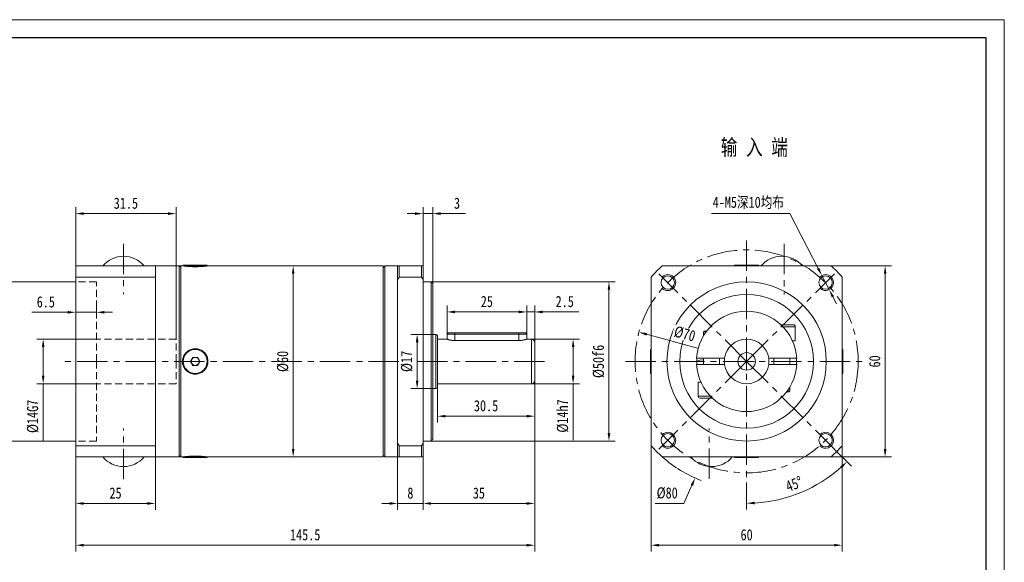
# Model space of a CAD drawing. Header units: millimetres. Extents: x -59 to 418, y -33 to 304.
# Tile 3 of 3: x 109 to 418, y 134 to 304. Entities that reach past the tile are written whole.
import ezdxf

# ---------------------------------------------------------------- set-up
doc = ezdxf.new("R2010")
doc.units = ezdxf.units.MM
doc.header["$LTSCALE"] = 1.5
doc.linetypes.add('CENTER', pattern=[10.16, 6.35, -1.27, 1.27, -1.27])
doc.linetypes.add('DASHED', pattern=[0.75, 0.5, -0.25])
doc.layers.get('0').update_dxf_attribs({"lineweight": 18})
for name, color, linetype, lineweight in [('1轮廓实线层', 7, 'Continuous', 18), ('3中心线层', 1, 'CENTER', 18), ('4虚线层', 6, 'DASHED', 18), ('7标注层', 4, 'Continuous', 18), ('图框_外框线', 7, 'Continuous', 18)]:
    doc.layers.add(name, color=color, linetype=linetype, lineweight=lineweight)
doc.styles.add('PC_TEXTSTYLE', font='txt', dxfattribs={"width": 0.8})
doc.styles.add('TH_GBDIM', font='txt', dxfattribs={"width": 0.8})
doc.dimstyles.new('TH_GBDIM', dxfattribs={"dimtxt": 3.5, "dimasz": 2.5, "dimexe": 2, "dimexo": 0, "dimgap": 1.5, "dimtad": 1, "dimdec": 1, "dimdsep": 46, "dimtxsty": 'TH_GBDIM', "dimcen": 2.5, "dimdle": 5, "dimclrd": 4, "dimclre": 4, "dimclrt": 3, "dimadec": 0, "dimazin": 2, "dimtfac": 0.714286, "dimtdec": 1, "dimtmove": 0, "dimatfit": 3, "dimfxl": 1, "dimtolj": 1, "dimarcsym": 0})

# ---------------------------------------------------------------- blocks, each defined once
blk = doc.blocks.new('*X6')
at = {"layer": '7标注层', "transparency": 16777216}
for points in [[(359.63, 226.23), (358.89, 225.85), (360.41, 223.82)], [(364.23, 217.35), (363.49, 216.97), (362.71, 219.38)]]:
    blk.add_hatch(color=4, dxfattribs=at).paths.add_polyline_path(points, flags=0)
at = {"layer": '7标注层', "color": 4, "transparency": 16777216}
for p, q in [((325.81, 243.25), (350.36, 243.25)), ((350.36, 243.25), (359.26, 226.04)), ((362.71, 219.38), (360.41, 223.82)), ((363.86, 217.16), (365.01, 214.94))]:
    blk.add_line(p, q, dxfattribs=at)
at = {"layer": '7标注层', "color": 3, "transparency": 16777216, "insert": (337.33, 246.63), "char_height": 3.5, "width": 47.1022, "attachment_point": 5, "style": 'TH_GBDIM'}
blk.add_mtext('4-M5深10均布', dxfattribs=at)
blk = doc.blocks.new('*X7')
at = {"layer": '7标注层', "transparency": 16777216}
for points in [[(309.31, 139.57), (309.31, 138.74), (306.81, 139.16)], [(364.31, 139.57), (364.31, 138.74), (366.81, 139.16)]]:
    blk.add_hatch(color=4, dxfattribs=at).paths.add_polyline_path(points, flags=0)
at = {"layer": '7标注层', "color": 4, "transparency": 16777216}
for p, q in [((306.81, 170.4), (306.81, 137.16)), ((366.81, 170.4), (366.81, 137.16)), ((309.31, 139.16), (364.31, 139.16))]:
    blk.add_line(p, q, dxfattribs=at)
at = {"layer": '7标注层', "color": 3, "transparency": 16777216, "insert": (336.81, 142.41), "char_height": 3.5, "width": 7.1867, "attachment_point": 5, "style": 'TH_GBDIM'}
blk.add_mtext('60', dxfattribs=at)
blk = doc.blocks.new('*X8')
at = {"layer": '7标注层', "transparency": 16777216}
for points in [[(379.84, 224.35), (380.68, 224.35), (380.26, 226.85)], [(379.84, 169.35), (380.68, 169.35), (380.26, 166.85)]]:
    blk.add_hatch(color=4, dxfattribs=at).paths.add_polyline_path(points, flags=0)
at = {"layer": '7标注层', "color": 4, "transparency": 16777216}
for p, q in [((363.27, 226.85), (382.26, 226.85)), ((380.26, 169.35), (380.26, 224.35)), ((363.27, 166.85), (382.26, 166.85))]:
    blk.add_line(p, q, dxfattribs=at)
at = {"layer": '7标注层', "color": 3, "transparency": 16777216, "insert": (377.01, 196.85), "char_height": 3.5, "width": 7.1867, "attachment_point": 5, "rotation": 90, "style": 'TH_GBDIM'}
blk.add_mtext('60', dxfattribs=at)
blk = doc.blocks.new('*X9')
at = {"layer": '7标注层', "transparency": 16777216}
for points in [[(115.69, 201.35), (116.52, 201.35), (116.1, 203.85)], [(115.69, 192.35), (116.52, 192.35), (116.1, 189.85)]]:
    blk.add_hatch(color=4, dxfattribs=at).paths.add_polyline_path(points, flags=0)
at = {"layer": '7标注层', "color": 4, "transparency": 16777216}
for p, q in [((132.81, 203.85), (114.1, 203.85)), ((116.1, 201.35), (116.1, 192.35)), ((132.81, 189.85), (114.1, 189.85)), ((116.1, 189.85), (116.1, 171.82))]:
    blk.add_line(p, q, dxfattribs=at)
at = {"layer": '7标注层', "color": 3, "transparency": 16777216, "insert": (112.85, 179.59), "char_height": 3.5, "width": 19.2889, "attachment_point": 5, "rotation": 90, "style": 'TH_GBDIM'}
blk.add_mtext('%%C14G7', dxfattribs=at)
blk = doc.blocks.new('*X10')
at = {"layer": '7标注层', "transparency": 16777216}
for points in [[(103.11, 219.35), (103.94, 219.35), (103.52, 221.85)], [(103.11, 174.35), (103.94, 174.35), (103.52, 171.85)]]:
    blk.add_hatch(color=4, dxfattribs=at).paths.add_polyline_path(points, flags=0)
at = {"layer": '7标注层', "color": 4, "transparency": 16777216}
for p, q in [((126.31, 221.85), (101.52, 221.85)), ((103.52, 219.35), (103.52, 174.35)), ((126.31, 171.85), (101.52, 171.85))]:
    blk.add_line(p, q, dxfattribs=at)
at = {"layer": '7标注层', "color": 3, "transparency": 16777216, "insert": (100.27, 196.85), "char_height": 3.5, "width": 19.32, "attachment_point": 5, "rotation": 90, "style": 'TH_GBDIM'}
blk.add_mtext('%%C50F6', dxfattribs=at)
blk = doc.blocks.new('*X11')
at = {"layer": '7标注层', "transparency": 16777216}
for points in [[(123.81, 212.69), (123.81, 211.86), (126.31, 212.27)], [(135.31, 212.69), (135.31, 211.86), (132.81, 212.27)]]:
    blk.add_hatch(color=4, dxfattribs=at).paths.add_polyline_path(points, flags=0)
at = {"layer": '7标注层', "color": 4, "transparency": 16777216}
for p, q in [((126.31, 212.27), (126.31, 214.27)), ((132.81, 212.27), (132.81, 214.27)), ((123.81, 212.27), (112.58, 212.27)), ((132.81, 212.27), (126.31, 212.27)), ((135.31, 212.27), (137.81, 212.27))]:
    blk.add_line(p, q, dxfattribs=at)
at = {"layer": '7标注层', "color": 3, "transparency": 16777216, "insert": (116.94, 215.52), "char_height": 3.5, "width": 11.0756, "attachment_point": 5, "style": 'TH_GBDIM'}
blk.add_mtext('6.5', dxfattribs=at)
blk = doc.blocks.new('*X12')
at = {"layer": '7标注层', "transparency": 16777216}
for points in [[(128.81, 243.66), (128.81, 242.83), (126.31, 243.25)], [(155.31, 243.66), (155.31, 242.83), (157.81, 243.25)]]:
    blk.add_hatch(color=4, dxfattribs=at).paths.add_polyline_path(points, flags=0)
at = {"layer": '7标注层', "color": 4, "transparency": 16777216}
for p, q in [((126.31, 226.85), (126.31, 245.25)), ((157.81, 203.85), (157.81, 245.25)), ((128.81, 243.25), (155.31, 243.25))]:
    blk.add_line(p, q, dxfattribs=at)
at = {"layer": '7标注层', "color": 3, "transparency": 16777216, "insert": (142.06, 246.5), "char_height": 3.5, "width": 14.9644, "attachment_point": 5, "style": 'TH_GBDIM'}
blk.add_mtext('31.5', dxfattribs=at)
blk = doc.blocks.new('*X13')
at = {"layer": '7标注层', "transparency": 16777216}
for points in [[(128.81, 152.68), (128.81, 151.85), (126.31, 152.26)], [(148.81, 152.68), (148.81, 151.85), (151.31, 152.26)]]:
    blk.add_hatch(color=4, dxfattribs=at).paths.add_polyline_path(points, flags=0)
at = {"layer": '7标注层', "color": 4, "transparency": 16777216}
for p, q in [((126.31, 166.85), (126.31, 150.26)), ((151.31, 166.85), (151.31, 150.26)), ((128.81, 152.26), (148.81, 152.26))]:
    blk.add_line(p, q, dxfattribs=at)
at = {"layer": '7标注层', "color": 3, "transparency": 16777216, "insert": (138.81, 155.51), "char_height": 3.5, "width": 7.0622, "attachment_point": 5, "style": 'TH_GBDIM'}
blk.add_mtext('25', dxfattribs=at)
blk = doc.blocks.new('*X14')
at = {"layer": '7标注层', "transparency": 16777216}
for points in [[(128.81, 139.57), (128.81, 138.74), (126.31, 139.16)], [(267.81, 139.57), (267.81, 138.74), (270.31, 139.16)]]:
    blk.add_hatch(color=4, dxfattribs=at).paths.add_polyline_path(points, flags=0)
at = {"layer": '7标注层', "color": 4, "transparency": 16777216}
for p, q in [((270.31, 190.85), (270.31, 137.16)), ((126.31, 160.73), (126.31, 137.16)), ((267.81, 139.16), (128.81, 139.16))]:
    blk.add_line(p, q, dxfattribs=at)
at = {"layer": '7标注层', "color": 3, "transparency": 16777216, "insert": (198.31, 142.41), "char_height": 3.5, "width": 18.5111, "attachment_point": 5, "style": 'TH_GBDIM'}
blk.add_mtext('145.5', dxfattribs=at)
blk = doc.blocks.new('*X15')
at = {"layer": '7标注层', "transparency": 16777216}
for points in [[(232.81, 243.66), (232.81, 242.83), (235.31, 243.25)], [(240.81, 243.66), (240.81, 242.83), (238.31, 243.25)]]:
    blk.add_hatch(color=4, dxfattribs=at).paths.add_polyline_path(points, flags=0)
at = {"layer": '7标注层', "color": 4, "transparency": 16777216}
for p, q in [((235.31, 226.85), (235.31, 245.25)), ((238.31, 221.35), (238.31, 245.25)), ((232.81, 243.25), (230.31, 243.25)), ((235.31, 243.25), (238.31, 243.25)), ((240.81, 243.25), (248.58, 243.25))]:
    blk.add_line(p, q, dxfattribs=at)
at = {"layer": '7标注层', "color": 3, "transparency": 16777216, "insert": (245.94, 246.5), "char_height": 3.5, "width": 3.0178, "attachment_point": 5, "style": 'TH_GBDIM'}
blk.add_mtext('3', dxfattribs=at)
blk = doc.blocks.new('*X16')
at = {"layer": '7标注层', "transparency": 16777216}
for points in [[(242.31, 180.08), (242.31, 179.24), (239.81, 179.66)], [(267.81, 180.08), (267.81, 179.24), (270.31, 179.66)]]:
    blk.add_hatch(color=4, dxfattribs=at).paths.add_polyline_path(points, flags=0)
at = {"layer": '7标注层', "color": 4, "transparency": 16777216}
for p, q in [((239.81, 188.85), (239.81, 177.66)), ((270.31, 190.85), (270.31, 177.66)), ((242.31, 179.66), (267.81, 179.66))]:
    blk.add_line(p, q, dxfattribs=at)
at = {"layer": '7标注层', "color": 3, "transparency": 16777216, "insert": (255.06, 182.91), "char_height": 3.5, "width": 14.9644, "attachment_point": 5, "style": 'TH_GBDIM'}
blk.add_mtext('30.5', dxfattribs=at)
blk = doc.blocks.new('*X17')
at = {"layer": '7标注层', "transparency": 16777216}
for points in [[(293.2, 219.35), (294.03, 219.35), (293.61, 221.85)], [(293.2, 174.35), (294.03, 174.35), (293.61, 171.85)]]:
    blk.add_hatch(color=4, dxfattribs=at).paths.add_polyline_path(points, flags=0)
at = {"layer": '7标注层', "color": 4, "transparency": 16777216}
for p, q in [((237.31, 221.85), (295.61, 221.85)), ((293.61, 219.35), (293.61, 174.35)), ((237.31, 171.85), (295.61, 171.85))]:
    blk.add_line(p, q, dxfattribs=at)
at = {"layer": '7标注层', "color": 3, "transparency": 16777216, "insert": (290.36, 196.85), "char_height": 3.5, "width": 19.32, "attachment_point": 5, "rotation": 90, "style": 'TH_GBDIM'}
blk.add_mtext('%%C50f6', dxfattribs=at)
blk = doc.blocks.new('*X18')
at = {"layer": '7标注层', "transparency": 16777216}
for points in [[(265.31, 212.8), (265.31, 211.97), (267.81, 212.39)], [(272.81, 212.8), (272.81, 211.97), (270.31, 212.39)]]:
    blk.add_hatch(color=4, dxfattribs=at).paths.add_polyline_path(points, flags=0)
at = {"layer": '7标注层', "color": 4, "transparency": 16777216}
for p, q in [((267.81, 205.45), (267.81, 214.39)), ((270.31, 202.85), (270.31, 214.39)), ((265.31, 212.39), (262.81, 212.39)), ((267.81, 212.39), (270.31, 212.39)), ((272.81, 212.39), (284.18, 212.39))]:
    blk.add_line(p, q, dxfattribs=at)
at = {"layer": '7标注层', "color": 3, "transparency": 16777216, "insert": (279.74, 215.64), "char_height": 3.5, "width": 11.0444, "attachment_point": 5, "style": 'TH_GBDIM'}
blk.add_mtext('2.5', dxfattribs=at)
blk = doc.blocks.new('*X19')
at = {"layer": '7标注层', "transparency": 16777216}
for points in [[(245.31, 212.8), (245.31, 211.97), (242.81, 212.39)], [(265.31, 212.8), (265.31, 211.97), (267.81, 212.39)]]:
    blk.add_hatch(color=4, dxfattribs=at).paths.add_polyline_path(points, flags=0)
at = {"layer": '7标注层', "color": 4, "transparency": 16777216}
for p, q in [((242.81, 205.45), (242.81, 214.39)), ((267.81, 205.45), (267.81, 214.39)), ((265.31, 212.39), (245.31, 212.39))]:
    blk.add_line(p, q, dxfattribs=at)
at = {"layer": '7标注层', "color": 3, "transparency": 16777216, "insert": (255.31, 215.64), "char_height": 3.5, "width": 7.0622, "attachment_point": 5, "style": 'TH_GBDIM'}
blk.add_mtext('25', dxfattribs=at)
blk = doc.blocks.new('*X20')
at = {"layer": '7标注层', "transparency": 16777216}
for points in [[(237.81, 152.68), (237.81, 151.85), (235.31, 152.26)], [(267.81, 152.68), (267.81, 151.85), (270.31, 152.26)]]:
    blk.add_hatch(color=4, dxfattribs=at).paths.add_polyline_path(points, flags=0)
at = {"layer": '7标注层', "color": 4, "transparency": 16777216}
for p, q in [((235.31, 166.85), (235.31, 150.26)), ((270.31, 168.32), (270.31, 150.26)), ((237.81, 152.26), (267.81, 152.26))]:
    blk.add_line(p, q, dxfattribs=at)
at = {"layer": '7标注层', "color": 3, "transparency": 16777216, "insert": (252.81, 155.51), "char_height": 3.5, "width": 7, "attachment_point": 5, "style": 'TH_GBDIM'}
blk.add_mtext('35', dxfattribs=at)
blk = doc.blocks.new('*X21')
at = {"layer": '7标注层', "transparency": 16777216}
for points in [[(224.81, 152.68), (224.81, 151.85), (227.31, 152.26)], [(237.81, 152.68), (237.81, 151.85), (235.31, 152.26)]]:
    blk.add_hatch(color=4, dxfattribs=at).paths.add_polyline_path(points, flags=0)
at = {"layer": '7标注层', "color": 4, "transparency": 16777216}
for p, q in [((227.31, 166.85), (227.31, 150.26)), ((235.31, 166.85), (235.31, 150.26)), ((224.81, 152.26), (222.31, 152.26)), ((235.31, 152.26), (227.31, 152.26)), ((237.81, 152.26), (240.31, 152.26))]:
    blk.add_line(p, q, dxfattribs=at)
at = {"layer": '7标注层', "color": 3, "transparency": 16777216, "insert": (231.31, 155.51), "char_height": 3.5, "width": 3.1733, "attachment_point": 5, "style": 'TH_GBDIM'}
blk.add_mtext('8', dxfattribs=at)
blk = doc.blocks.new('*X25')
at = {"layer": '7标注层', "transparency": 16777216}
for points in [[(281.96, 201.35), (282.79, 201.35), (282.37, 203.85)], [(281.96, 192.35), (282.79, 192.35), (282.37, 189.85)]]:
    blk.add_hatch(color=4, dxfattribs=at).paths.add_polyline_path(points, flags=0)
at = {"layer": '7标注层', "color": 4, "transparency": 16777216}
for p, q in [((269.31, 203.85), (284.37, 203.85)), ((282.37, 201.35), (282.37, 192.35)), ((269.31, 189.85), (284.37, 189.85)), ((282.37, 189.85), (282.37, 172.09))]:
    blk.add_line(p, q, dxfattribs=at)
at = {"layer": '7标注层', "color": 3, "transparency": 16777216, "insert": (279.12, 179.72), "char_height": 3.5, "width": 19.2889, "attachment_point": 5, "rotation": 90, "style": 'TH_GBDIM'}
blk.add_mtext('%%C14h7', dxfattribs=at)
blk = doc.blocks.new('*X26')
at = {"layer": '7标注层', "transparency": 16777216}
blk.add_hatch(color=4, dxfattribs=at).paths.add_polyline_path([(319.26, 158.15), (320.02, 157.81), (320.65, 160.26)], flags=0)
at = {"layer": '7标注层', "color": 4, "transparency": 16777216}
for p, q in [((336.81, 194.35), (336.81, 199.35)), ((334.31, 196.85), (339.31, 196.85)), ((317.11, 152.26), (319.64, 157.98)), ((308.15, 152.26), (317.11, 152.26))]:
    blk.add_line(p, q, dxfattribs=at)
blk.add_arc((336.81, 196.85), 40, 228.5904, 249.0338, dxfattribs=at)
at = {"layer": '7标注层', "color": 3, "transparency": 16777216, "insert": (311.88, 155.51), "char_height": 3.5, "width": 11.3867, "attachment_point": 5, "style": 'TH_GBDIM'}
blk.add_mtext('%%C80', dxfattribs=at)
blk = doc.blocks.new('*X28')
at = {"transparency": 16777216}
for points in [[(366.19, 163.95), (366.76, 163.35), (368.3, 165.37)], [(339.32, 151.98), (339.3, 152.81), (336.81, 152.33)]]:
    blk.add_hatch(color=4, dxfattribs=at).paths.add_polyline_path(points, flags=0)
at = {"color": 4, "transparency": 16777216}
for p, q in [((364.32, 169.34), (369.71, 163.95)), ((336.81, 158.85), (336.81, 150.33))]:
    blk.add_line(p, q, dxfattribs=at)
blk.add_arc((336.81, 196.85), 44.53, 273.2173, 311.7827, dxfattribs=at)
at = {"color": 3, "transparency": 16777216, "insert": (351.73, 158.37), "char_height": 3.5, "width": 12.5056, "attachment_point": 5, "rotation": 21.1964, "style": 'TH_GBDIM'}
blk.add_mtext('45%%D', dxfattribs=at)
blk = doc.blocks.new('*X29')
at = {"layer": '7标注层', "transparency": 16777216}
blk.add_hatch(color=4, dxfattribs=at).paths.add_polyline_path([(305.55, 205.77), (305.33, 204.96), (303.03, 206.02)], flags=0)
at = {"layer": '7标注层', "color": 4, "transparency": 16777216}
blk.add_line((321.4, 201.04), (305.44, 205.37), dxfattribs=at)
at = {"layer": '7标注层', "color": 3, "transparency": 16777216, "insert": (317.39, 205.49), "char_height": 3.5, "width": 12.792, "attachment_point": 5, "rotation": 344.8165, "style": 'TH_GBDIM'}
blk.add_mtext('%%C70', dxfattribs=at)
blk = doc.blocks.new('*X30')
at = {"layer": '7标注层', "transparency": 16777216}
for points in [[(233.02, 202.85), (233.86, 202.85), (233.44, 205.35)], [(233.02, 190.85), (233.86, 190.85), (233.44, 188.35)]]:
    blk.add_hatch(color=4, dxfattribs=at).paths.add_polyline_path(points, flags=0)
at = {"layer": '7标注层', "color": 4, "transparency": 16777216}
for p, q in [((238.81, 205.35), (231.44, 205.35)), ((233.44, 202.85), (233.44, 190.85)), ((238.81, 188.35), (231.44, 188.35))]:
    blk.add_line(p, q, dxfattribs=at)
at = {"layer": '7标注层', "color": 3, "transparency": 16777216, "insert": (230.19, 196.85), "char_height": 3.5, "width": 11.3244, "attachment_point": 5, "rotation": 90, "style": 'TH_GBDIM'}
blk.add_mtext('%%C17', dxfattribs=at)
blk = doc.blocks.new('*X31')
at = {"layer": '7标注层', "transparency": 16777216}
for points in [[(194.12, 224.35), (194.96, 224.35), (194.54, 226.85)], [(194.12, 169.35), (194.96, 169.35), (194.54, 166.85)]]:
    blk.add_hatch(color=4, dxfattribs=at).paths.add_polyline_path(points, flags=0)
at = {"layer": '7标注层', "color": 4, "transparency": 16777216}
for p, q in [((193.99, 226.85), (196.54, 226.85)), ((194.54, 224.35), (194.54, 169.35)), ((193.99, 166.85), (196.54, 166.85))]:
    blk.add_line(p, q, dxfattribs=at)
at = {"layer": '7标注层', "color": 3, "transparency": 16777216, "insert": (191.29, 196.85), "char_height": 3.5, "width": 11.3867, "attachment_point": 5, "rotation": 90, "style": 'TH_GBDIM'}
blk.add_mtext('%%C60', dxfattribs=at)

msp = doc.modelspace()

# ---------------------------------------------------------------- linework, layer by layer
at = {"color": 7, "linetype": 'Continuous', "lineweight": 15}
for p, q in [((141.327687, 229.853278), (141.289205, 229.853278)), ((347.828722, 229.853278), (347.790241, 229.853278)), ((126.308446, 223.310769), (126.308446, 226.853256)), ((144.30637, 226.853256), (126.308446, 226.853256)), ((151.308446, 226.853256), (151.308446, 196.853256)), ((151.308446, 226.853255), (151.308446, 223.310769)), ((158.808446, 196.853256), (158.808446, 226.853256)), ((159.308446, 226.853256), (159.308446, 166.853256)), ((160.043446, 227.033256), (160.043446, 226.822849)), ((160.043446, 227.033256), (165.690946, 227.033256)), ((165.690946, 227.033256), (167.573446, 227.033256)), ((167.573446, 227.033256), (167.573446, 226.822915)), ((222.808446, 226.853256), (222.808446, 166.853256)), ((223.308446, 226.853256), (223.308446, 196.853256)), ((227.308446, 222.548586), (227.308446, 226.853256)), ((227.808446, 226.853256), (227.808446, 223.310769)), ((234.808446, 226.853256), (227.808446, 226.853256)), ((234.808446, 223.310769), (234.808446, 226.853256)), ((235.308446, 226.853256), (235.308446, 222.548586)), ((363.266995, 226.853256), (310.351969, 226.853256)), ((333.044482, 227.033256), (333.044482, 226.853256)), ((333.044482, 227.033256), (340.574482, 227.033256)), ((340.574482, 227.033256), (340.574482, 226.853256)), ((126.308446, 170.395743), (126.308446, 223.310769)), ((126.308446, 223.310769), (151.308446, 223.310769)), ((126.308446, 170.395743), (126.308446, 223.310769)), ((151.308446, 196.853257), (151.308446, 223.310769)), ((227.308446, 196.853256), (227.308446, 222.548586)), ((227.808446, 223.310769), (234.808446, 223.310769)), ((235.308446, 171.157926), (235.308446, 222.548586)), ((306.809482, 223.310769), (306.809482, 170.395743)), ((366.809482, 170.395743), (366.809482, 223.310769)), ((237.808446, 171.853256), (237.808446, 221.853256)), ((238.308446, 221.353256), (238.308446, 172.353256)), ((347.571103, 208.353256), (349.621982, 208.353256)), ((349.934482, 207.728256), (348.202325, 207.728256)), ((349.621982, 208.353256), (351.434482, 208.353256)), ((352.059482, 207.728256), (349.934482, 207.728256)), ((352.059482, 207.728256), (352.059482, 203.353256)), ((239.308446, 196.853256), (239.308446, 205.353256)), ((239.808446, 204.853256), (239.808446, 196.853256)), ((242.808446, 205.453256), (242.808446, 203.853256)), ((245.308446, 205.453256), (242.808446, 205.453256)), ((243.208446, 205.853256), (245.308446, 205.853256)), ((245.308446, 205.853256), (265.308446, 205.853256)), ((245.308446, 205.853256), (245.308446, 205.453256)), ((265.308446, 205.453256), (245.308446, 205.453256)), ((245.308446, 205.453256), (245.308446, 203.391604)), ((265.308446, 205.453256), (265.308446, 205.853256)), ((265.308446, 205.853256), (267.408446, 205.853256)), ((267.808446, 205.453256), (265.308446, 205.453256)), ((265.308446, 205.453256), (265.308446, 203.391604)), ((267.808446, 205.453256), (267.808446, 203.853256)), ((323.309482, 206.153256), (323.309482, 204.965746)), ((324.098364, 206.153256), (323.309482, 206.153256)), ((323.509482, 206.353256), (324.231665, 206.353256)), ((265.308446, 203.391604), (245.308446, 203.391604)), ((269.308446, 196.853256), (269.308446, 203.853256)), ((270.308446, 202.853256), (270.308446, 196.853256)), ((352.059482, 203.353256), (351.155648, 203.353256)), ((162.36507, 196.853256), (163.086758, 198.103256)), ((163.086758, 198.103256), (164.530134, 198.103256)), ((164.530134, 198.103256), (165.251821, 196.853256)), ((306.629482, 193.088256), (306.629482, 200.618256)), ((329.376447, 197.853256), (321.592304, 197.853256)), ((323.309482, 197.853256), (323.309482, 195.853256)), ((328.309482, 197.853256), (328.309482, 195.853256)), ((352.026659, 197.853256), (344.242516, 197.853256)), ((345.309482, 197.853256), (345.309482, 195.853256)), ((350.309482, 197.853256), (350.309482, 195.853256)), ((352.45258, 197.712285), (352.260974, 197.863815)), ((366.989482, 200.618256), (366.989482, 193.088256)), ((151.308446, 170.395743), (151.308446, 196.853257)), ((151.308446, 196.853256), (151.308446, 166.853256)), ((158.808446, 166.853256), (158.808446, 196.853256)), ((163.086758, 195.603256), (162.36507, 196.853256)), ((164.530134, 195.603256), (163.086758, 195.603256)), ((165.251821, 196.853256), (164.530134, 195.603256)), ((223.308446, 196.853256), (223.308446, 166.853256)), ((227.308446, 171.157926), (227.308446, 196.853256)), ((239.308446, 188.353256), (239.308446, 196.853256)), ((239.808446, 196.853256), (239.808446, 188.853256)), ((269.308446, 189.853256), (269.308446, 196.853256)), ((270.308446, 196.853256), (270.308446, 190.853256)), ((321.174931, 195.850626), (321.150576, 196.360185)), ((321.592304, 195.853256), (329.376447, 195.853256)), ((344.242516, 195.853256), (352.026659, 195.853256)), ((321.559482, 190.353256), (321.559482, 185.978256)), ((321.559482, 190.353256), (322.463315, 190.353256)), ((350.309482, 188.740766), (350.309482, 187.553256)), ((321.559482, 185.978256), (323.684482, 185.978256)), ((323.996982, 185.353256), (322.184482, 185.353256)), ((323.684482, 185.978256), (325.416638, 185.978256)), ((326.04786, 185.353256), (323.996982, 185.353256)), ((350.109482, 187.353256), (349.371826, 187.353256)), ((349.520599, 187.553256), (350.309482, 187.553256)), ((126.308446, 166.853256), (126.308446, 170.395743)), ((151.308446, 170.395743), (126.308446, 170.395743)), ((151.308446, 170.395743), (151.308446, 166.853257)), ((227.308446, 166.853256), (227.308446, 171.157926)), ((234.808446, 170.395743), (227.808446, 170.395743)), ((227.808446, 170.395743), (227.808446, 166.853256)), ((234.808446, 166.853256), (234.808446, 170.395743)), ((235.308446, 171.157926), (235.308446, 166.853256)), ((126.308446, 166.853256), (144.30637, 166.853256)), ((160.043446, 166.883508), (160.043446, 166.673256)), ((167.573446, 166.883549), (167.573446, 166.673256)), ((227.808446, 166.853256), (234.808446, 166.853256)), ((310.351969, 166.853256), (363.266995, 166.853256)), ((333.044482, 166.853256), (333.044482, 166.673256)), ((340.574482, 166.853256), (340.574482, 166.673256)), ((141.289205, 163.853234), (141.327687, 163.853234)), ((167.573446, 166.673256), (160.043446, 166.673256)), ((325.790241, 163.853234), (325.828722, 163.853234)), ((340.574482, 166.673256), (333.044482, 166.673256))]:
    msp.add_line(p, q, dxfattribs=at)
for points in [[(321.150576, 196.360185), (321.164235, 197.672217), (321.17495, 197.856182)], [(352.443962, 197.85699), (352.475299, 196.690168), (352.443986, 195.849908)]]:
    msp.add_lwpolyline(points, dxfattribs=at)
for centre in [(312.060744, 221.601993), (361.558219, 221.601993), (312.060744, 172.104519), (361.558219, 172.104519)]:
    msp.add_circle(centre, 2.1)
for centre, radius in [((336.809482, 196.853256), 25), ((336.809482, 196.853256), 21), ((163.808446, 196.853256), 3.765), ((336.809482, 196.853256), 2.75), ((336.809482, 196.853256), 2.75)]:
    msp.add_circle(centre, radius, dxfattribs=at)
for centre, radius, start, end in [((141.289205, 221.353278), 8.5, 90, 139.67997746), ((141.327687, 221.353278), 8.5, 40.32002254, 90), ((347.790241, 221.353278), 8.5, 90, 139.67997746), ((347.828722, 221.353278), 8.5, 40.32002254, 90), ((336.809482, 196.853256), 40, 131.40962211, 138.59037789), ((336.809482, 196.853256), 40, 41.40962211, 48.59037789), ((336.809482, 196.853256), 15.75, 3.64027588, 176.35972412), ((351.434482, 207.728256), 0.625, 0, 90), ((239.308446, 204.853256), 0.5, 0, 90), ((269.308446, 202.853256), 1, 0, 90), ((336.809482, 196.853256), 7, 8.2132107, 171.7867893), ((163.808446, 196.853256), 1.25, 90, 150), ((163.808446, 196.853256), 1.25, 30, 90), ((322.892274, 199.91493), 2.125, 255.97720168, 281.32259052), ((336.809482, 196.853256), 7, 171.7867893, 188.2132107), ((336.809482, 196.853256), 7, 351.7867893, 8.2132107), ((163.808446, 196.853256), 1.25, 150, 210), ((163.808446, 196.853256), 1.25, 210, 270), ((163.808446, 196.853256), 1.25, 270, 330), ((163.808446, 196.853256), 1.25, 330, 30), ((336.809482, 196.853256), 15.75, 183.64027588, 356.35972412), ((322.652223, 195.23013), 2.125, 71.98306934, 135.24046322), ((336.809482, 196.853256), 7, 188.2132107, 351.7867893), ((239.308446, 188.853256), 0.5, 270, 0), ((269.308446, 190.853256), 1, 270, 360), ((322.184482, 185.978256), 0.625, 180, 270), ((336.809482, 196.853256), 40, 221.40962211, 228.59037789), ((336.809482, 196.853256), 40, 311.40962211, 318.59037789), ((141.289205, 172.353234), 8.5, 220.32002254, 270), ((141.327687, 172.353234), 8.5, 270, 319.67997746), ((325.790241, 172.353234), 8.5, 220.32002254, 270), ((325.828722, 172.353234), 8.5, 270, 319.67997746)]:
    msp.add_arc(centre, radius, start, end, dxfattribs=at)
at = {"color": 4}
for centre, start, end in [((312.060744, 221.601993), 227.0467131, 135), ((361.558219, 221.601993), 225, 137.0467131), ((312.060744, 172.104519), 225, 132.9532869), ((361.558219, 172.104519), 222.9532869, 135)]:
    msp.add_arc(centre, 2.5, start, end, dxfattribs=at)
at = {"color": 7, "linetype": 'Continuous', "lineweight": 15}
for points, knots in [([(144.30637, 226.853256), (144.923424, 226.853256), (146.158572, 226.853256), (147.8082, 226.853256), (149.003453, 226.853256), (149.809276, 226.853256), (150.330682, 226.853256), (150.755105, 226.853256), (151.069038, 226.853256), (151.270238, 226.853256), (151.29571, 226.853256), (151.308446, 226.853256)], [0, 0, 0, 0, 1.1413240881, 2.2845748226, 3.4444806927, 4.0272796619, 4.6100468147, 5.2049734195, 5.7998654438, 6.4009784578, 7.0020753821, 7.0020753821, 7.0020753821, 7.0020753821]), ([(159.808446, 226.853256), (159.811064, 226.852906), (159.81632, 226.852204), (159.859161, 226.846519), (159.928452, 226.837453), (160.025904, 226.824969), (160.190366, 226.804505), (160.406311, 226.778948), (160.669187, 226.750423), (160.962155, 226.720661), (161.297363, 226.690283), (161.666836, 226.66197), (161.958833, 226.642381), (162.263553, 226.624958), (162.583222, 226.610028), (162.910615, 226.59834), (163.35266, 226.587448), (163.803128, 226.583888), (164.250483, 226.588057), (164.692126, 226.597116), (165.122927, 226.613154), (165.533091, 226.634864), (165.927665, 226.659728), (166.294892, 226.688332), (166.625741, 226.718258), (166.931376, 226.748323), (167.195063, 226.777275), (167.409118, 226.802508), (167.588768, 226.824558), (167.717814, 226.841263), (167.783988, 226.849996), (167.813214, 226.853888), (167.802748, 226.852499), (167.799853, 226.852115)], [0, 0, 0, 0, 0.2104925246, 0.422456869, 0.6390556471, 0.8572513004, 1.0677417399, 1.4958118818, 1.713884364, 1.9255288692, 2.355950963, 2.5752402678, 2.7876339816, 3.0015129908, 3.2200961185, 3.4403139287, 3.6514286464, 4.0809203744, 4.2998237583, 4.5096247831, 4.9363249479, 5.1537189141, 5.3642197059, 5.7922728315, 6.0103181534, 6.222435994, 6.6538630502, 6.8736954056, 7.0858380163, 7.5174258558, 7.7374100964, 7.9479579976, 8.0284636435, 8.0284636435, 8.0284636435, 8.0284636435]), ([(159.808446, 196.853256), (159.819546, 196.629493), (159.841747, 196.181962), (160.014892, 195.529517), (160.288221, 194.915522), (160.660766, 194.354132), (161.123679, 193.863639), (161.662748, 193.454479), (162.265088, 193.14314), (162.910582, 192.935376), (163.581187, 192.841556), (164.2554, 192.858971), (164.915049, 192.990759), (165.543249, 193.227858), (166.12221, 193.568349), (166.639436, 194.000196), (167.076563, 194.515362), (167.424073, 195.097311), (167.666793, 195.730838), (167.801572, 196.39457), (167.820629, 197.070036), (167.729257, 197.736865), (167.526108, 198.377186), (167.221374, 198.97581), (166.818738, 199.514643), (166.331416, 199.982114), (165.769891, 200.360321), (165.152559, 200.641335), (164.496304, 200.81217), (163.822996, 200.872533), (163.151116, 200.817071), (162.499447, 200.653211), (161.885699, 200.381227), (161.323493, 200.012201), (160.831382, 199.551785), (160.419233, 199.014676), (160.107028, 198.413742), (159.862941, 197.691898), (159.828345, 197.159499), (159.808446, 196.853256)], [0, 0, 0, 0, 0.6704322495, 1.3408811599, 2.0111319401, 2.6814068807, 3.3553667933, 4.0293211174, 4.705888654, 5.3824279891, 6.054934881, 6.7274354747, 7.3955417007, 8.0636722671, 8.7339021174, 9.4041488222, 10.0796932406, 10.755220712, 11.4310263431, 12.1068069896, 12.777445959, 13.4480906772, 14.1162024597, 14.7843406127, 15.4563860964, 16.1284383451, 16.8048775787, 17.481291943, 18.1557165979, 18.8301232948, 19.4991811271, 20.1682557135, 20.8370053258, 21.5057792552, 22.1797108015, 22.8536368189, 23.5302044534, 24.2067443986, 25.122857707, 25.122857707, 25.122857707, 25.122857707]), ([(245.308446, 203.391604), (245.174958, 203.393994), (244.903936, 203.398847), (244.511396, 203.436626), (244.138635, 203.492262), (243.796659, 203.561617), (243.488212, 203.638366), (243.2257, 203.71408), (243.015784, 203.781264), (242.878203, 203.828418), (242.810351, 203.852572), (242.815658, 203.850683), (242.817447, 203.850046)], [0, 0, 0, 0, 0.257833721, 0.5234834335, 0.7812285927, 1.0459027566, 1.3142002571, 1.5898092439, 1.8657110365, 2.1502463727, 2.4151086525, 2.54972906, 2.54972906, 2.54972906, 2.54972906]), ([(267.799444, 203.850046), (267.801161, 203.850657), (267.806014, 203.852384), (267.741973, 203.829596), (267.617861, 203.78697), (267.430458, 203.726339), (267.187717, 203.654662), (266.887933, 203.57721), (266.538907, 203.502949), (266.146714, 203.441315), (265.732408, 203.399499), (265.446887, 203.394182), (265.308446, 203.391604)], [0, 0, 0, 0, 0.138646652, 0.3919811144, 0.6524880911, 0.9096912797, 1.1736328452, 1.4444470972, 1.7228114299, 1.9980267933, 2.2820579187, 2.5494081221, 2.5494081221, 2.5494081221, 2.5494081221]), ([(151.308446, 166.853256), (151.296726, 166.853256), (151.273288, 166.853256), (151.086622, 166.853256), (150.791716, 166.853256), (150.381542, 166.853256), (149.865401, 166.853256), (149.044164, 166.853256), (147.829479, 166.853256), (146.159647, 166.853256), (144.92454, 166.853256), (144.30637, 166.853256)], [0, 0, 0, 0, 0.5768125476, 1.1536382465, 1.7364482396, 2.3192896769, 2.917126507, 3.5149988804, 4.7174975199, 5.8586472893, 7.0020753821, 7.0020753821, 7.0020753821, 7.0020753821]), ([(167.796702, 166.854818), (167.800023, 166.854376), (167.814303, 166.852477), (167.725341, 166.864344), (167.529396, 166.889515), (167.224009, 166.926268), (166.821559, 166.969916), (166.336104, 167.015404), (165.773202, 167.05822), (165.158537, 167.09277), (164.499763, 167.115583), (163.829437, 167.123674), (163.154223, 167.116394), (162.505538, 167.094842), (161.888158, 167.061113), (161.328681, 167.019437), (160.833009, 166.973751), (160.423004, 166.92971), (160.10764, 166.892079), (159.863441, 166.860691), (159.82845, 166.85596), (159.808446, 166.853256)], [0, 0, 0, 0, 0.1316980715, 0.5663210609, 0.9871284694, 1.4200057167, 1.8432958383, 2.2787027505, 2.7046409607, 3.1429956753, 3.5676048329, 4.0047213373, 4.4260474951, 4.8596106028, 5.2808414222, 5.7141081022, 6.1385532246, 6.575207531, 7.0011899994, 7.4396637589, 8.0249088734, 8.0249088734, 8.0249088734, 8.0249088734])]:
    msp.add_open_spline(points, degree=3, knots=knots, dxfattribs=at)
for points in [[(158.808446, 226.853256), (151.308446, 226.853256)], [(222.808446, 226.853256), (153.306713, 226.853024)], [(159.308446, 226.353256), (158.808446, 226.853256)], [(159.808446, 226.853256), (159.308446, 226.853256)], [(223.308446, 226.853256), (222.808446, 226.353256)], [(227.308446, 226.853256), (223.308446, 226.853256)], [(227.308446, 226.853256), (227.808446, 226.853256)], [(234.808446, 226.853256), (235.308446, 226.853256)], [(227.808446, 223.310769), (227.308446, 222.548586)], [(235.308446, 222.548586), (234.808446, 223.310769)], [(237.808446, 221.853256), (235.308446, 221.853256)], [(238.308446, 221.353256), (237.808446, 221.853256)], [(239.308446, 205.353256), (238.308446, 205.353256)], [(243.208446, 205.853256), (242.808446, 205.453256)], [(267.808446, 205.453256), (267.408446, 205.853256)], [(323.509482, 206.353256), (323.309482, 206.153256)], [(242.808446, 203.853256), (239.808446, 203.853256)], [(269.308446, 203.853256), (267.808446, 203.853256)], [(306.809482, 200.618256), (306.629482, 200.618256)], [(321.592304, 197.853256), (321.09126, 197.853256)], [(329.881278, 197.853256), (329.376447, 197.853256)], [(344.242516, 197.853256), (343.737685, 197.853256)], [(352.527704, 197.853256), (352.026659, 197.853256)], [(366.989482, 200.618256), (366.809482, 200.618256)], [(321.09126, 195.853256), (321.592304, 195.853256)], [(329.376447, 195.853256), (329.881278, 195.853256)], [(343.737685, 195.853256), (344.242516, 195.853256)], [(352.026659, 195.853256), (352.527704, 195.853256)], [(306.629482, 193.088256), (306.809482, 193.088256)], [(366.809482, 193.088256), (366.989482, 193.088256)], [(239.808446, 189.853256), (269.308446, 189.853256)], [(238.308446, 188.353256), (239.308446, 188.353256)], [(350.109482, 187.353256), (350.309482, 187.553256)], [(227.308446, 171.157926), (227.808446, 170.395743)], [(234.808446, 170.395743), (235.308446, 171.157926)], [(235.308446, 171.853256), (237.808446, 171.853256)], [(237.808446, 171.853256), (238.308446, 172.353256)], [(151.308446, 166.853256), (158.808446, 166.853256)], [(153.303142, 166.853963), (222.808446, 166.853256)], [(158.808446, 166.853256), (159.308446, 167.353256)], [(159.308446, 166.853256), (159.808446, 166.853256)], [(222.808446, 167.353256), (223.308446, 166.853256)], [(223.308446, 166.853256), (227.308446, 166.853256)], [(227.808446, 166.853256), (227.308446, 166.853256)], [(235.308446, 166.853256), (234.808446, 166.853256)]]:
    msp.add_open_spline(points, degree=1, dxfattribs=at)
at = {"layer": '3中心线层'}
for p, q in [((336.809482, 234.853256), (336.809482, 158.853256)), ((141.289205, 233.774858), (141.289205, 217.933235)), ((348.560163, 233.743328), (348.560163, 217.901705)), ((336.809482, 196.853256), (309.297606, 224.365131)), ((336.809482, 196.853256), (364.321357, 224.365131)), ((273.417907, 196.853256), (122.380709, 196.853256)), ((298.809482, 196.853256), (374.809482, 196.853256)), ((336.809482, 196.853256), (309.297606, 169.341381)), ((336.809482, 196.853256), (364.321357, 169.341381)), ((141.289205, 159.931654), (141.289205, 175.773277)), ((325.0588, 159.963183), (325.0588, 175.804807))]:
    msp.add_line(p, q, dxfattribs=at)
msp.add_circle((336.809482, 196.853256), 35, dxfattribs=at)
at = {"layer": '4虚线层', "ltscale": 3}
for p, q in [((132.808446, 221.853256), (126.308446, 221.853256)), ((132.808446, 196.853256), (132.808446, 221.853256)), ((157.808446, 203.853256), (132.808446, 203.853256)), ((157.808446, 196.853256), (157.808446, 203.853256)), ((132.808446, 196.853256), (132.808446, 171.853256)), ((157.808446, 196.853256), (157.808446, 189.853256)), ((157.808446, 189.853256), (132.808446, 189.853256)), ((132.808446, 171.853256), (126.308446, 171.853256))]:
    msp.add_line(p, q, dxfattribs=at)

# ---------------------------------------------------------------- texts
at = {"color": 3, "insert": (328.708307, 266.606048), "char_height": 5, "width": 49.28002125, "attachment_point": 1, "style": 'PC_TEXTSTYLE'}
msp.add_mtext('输 入 端', dxfattribs=at)

# ---------------------------------------------------------------- dimensions: what is measured, and where the dimension line sits
dim = msp.add_angular_dim_2l(base=(352.909231, 155.337888), line1=((336.809482, 234.853256), (336.809482, 158.853256)), line2=((336.809482, 196.853256), (364.321357, 169.341381)), dimstyle='TH_GBDIM', override={"dimtad": 1, "dimtih": 0, "dimtoh": 0, "dimsah": 1, "dimtdec": 0, "dimtzin": 8})
dim.commit()
dim.dimension.update_dxf_attribs({"geometry": '*X28', "text_midpoint": (352.909231, 155.337888), "dimtype": 162})
at = {"layer": '7标注层'}
for base, p1, p2, override, picture, middle in [((157.808446, 243.247493), (126.308446, 226.853256), (157.808446, 203.853256), {"dimdec": 5, "dimsah": 1, "dimtzin": 0}, '*X12', (142.058446, 246.497493)), ((238.308446, 243.247493), (235.308446, 226.853256), (238.308446, 221.353256), {"dimsah": 1, "dimtzin": 0}, '*X15', (245.941779, 246.497493)), ((242.808446, 212.387671), (267.808446, 205.453256), (242.808446, 205.453256), {"dimdec": 5, "dimsah": 1, "dimtzin": 0}, '*X19', (255.308446, 215.637671)), ((270.308446, 212.387671), (267.808446, 205.453256), (270.308446, 202.853256), {"dimdec": 5, "dimsah": 1, "dimtzin": 0}, '*X18', (279.741779, 215.637671)), ((151.308446, 152.264395), (126.308446, 166.853256), (151.308446, 166.853256), {"dimdec": 5, "dimsah": 1, "dimtzin": 0}, '*X13', (138.808446, 155.514395)), ((227.308446, 152.264395), (235.308446, 166.853256), (227.308446, 166.853256), {"dimdec": 5, "dimsah": 1, "dimtzin": 0}, '*X21', (231.308446, 155.514395)), ((270.308446, 152.264395), (235.308446, 166.853256), (270.308446, 168.319146), {"dimdec": 5, "dimsah": 1, "dimtzin": 0}, '*X20', (252.808446, 155.514395))]:
    dim = msp.add_linear_dim(base=base, p1=p1, p2=p2, dimstyle='TH_GBDIM', override=override, dxfattribs=at)
    dim.commit()
    dim.dimension.update_dxf_attribs({"geometry": picture, "text_midpoint": middle})
dim = msp.add_diameter_dim_2p(p1=(362.707322, 219.381732), p2=(360.409115, 223.822255), text='4-M5深10均布', dimstyle='TH_GBDIM', override={"dimtoh": 1, "dimdec": 0, "dimpost": '%%C<>', "dimsah": 1, "dimtzin": 0}, dxfattribs=at)
dim.commit()
dim.dimension.update_dxf_attribs({"geometry": '*X6', "text_midpoint": (350.355521, 243.247493), "dimtype": 163})
dim = msp.add_diameter_dim_2p(p1=(352.971106, 233.442898), p2=(320.647857, 160.263614), dimstyle='TH_GBDIM', override={"dimtih": 1, "dimtoh": 1, "dimpost": '%%C<>', "dimsah": 1, "dimtofl": 0, "dimtzin": 0}, dxfattribs=at)
dim.commit()
dim.dimension.update_dxf_attribs({"geometry": '*X26', "text_midpoint": (317.114607, 152.264395), "dimtype": 163})
for base, p1, p2, text, picture, middle in [((194.539514, 166.853256), (193.987941, 226.853256), (193.987941, 166.853256), '%%C<>', '*X31', (191.289514, 196.853256)), ((282.371873, 189.853256), (269.308446, 203.853256), (269.308446, 189.853256), '%%C<>h7', '*X25', (279.121873, 179.719923))]:
    dim = msp.add_linear_dim(base=base, p1=p1, p2=p2, angle=90, text=text, dimstyle='TH_GBDIM', override={"dimdec": 5, "dimsah": 1, "dimtzin": 0}, dxfattribs=at)
    dim.commit()
    dim.dimension.update_dxf_attribs({"geometry": picture, "text_midpoint": middle})
dim = msp.add_linear_dim(base=(380.259026, 226.853256), p1=(363.266995, 166.853256), p2=(363.266995, 226.853256), angle=90, dimstyle='TH_GBDIM', override={"dimdec": 5, "dimsah": 1, "dimtzin": 0}, dxfattribs=at)
dim.commit()
dim.dimension.update_dxf_attribs({"geometry": '*X8', "text_midpoint": (380.259026, 196.853256), "dimtype": 160})
for base, p1, p2, text, picture, middle in [((103.523395, 171.853256), (126.308446, 221.853256), (126.308446, 171.853256), '%%C<>F6', '*X10', (103.523395, 196.853256)), ((293.613848, 171.853256), (237.308446, 221.853256), (237.308446, 171.853256), '%%C<>f6', '*X17', (293.613848, 196.853256)), ((116.102359, 189.853256), (132.808446, 203.853256), (132.808446, 189.853256), '%%C<>G7', '*X9', (116.102359, 179.586589))]:
    dim = msp.add_linear_dim(base=base, p1=p1, p2=p2, angle=90, text=text, dimstyle='TH_GBDIM', override={"dimdec": 5, "dimsah": 1, "dimtzin": 0}, dxfattribs=at)
    dim.commit()
    dim.dimension.update_dxf_attribs({"geometry": picture, "text_midpoint": middle, "dimtype": 160})
for base, p1, p2, picture, middle in [((132.808446, 212.273728), (126.308446, 212.273728), (132.808446, 212.273728), '*X11', (116.941779, 212.273728)), ((270.308446, 179.659174), (239.808446, 188.853256), (270.308446, 190.853256), '*X16', (255.058446, 179.659174)), ((366.809482, 139.156152), (306.809482, 170.395743), (366.809482, 170.395743), '*X7', (336.809482, 139.156152))]:
    dim = msp.add_linear_dim(base=base, p1=p1, p2=p2, dimstyle='TH_GBDIM', override={"dimdec": 5, "dimsah": 1, "dimtzin": 0}, dxfattribs=at)
    dim.commit()
    dim.dimension.update_dxf_attribs({"geometry": picture, "text_midpoint": middle, "dimtype": 160})
dim = msp.add_linear_dim(base=(126.308446, 139.156152), p1=(270.308446, 190.853256), p2=(126.308446, 160.727438), text='145.5', dimstyle='TH_GBDIM', override={"dimdec": 5, "dimsah": 1, "dimtzin": 0}, dxfattribs=at)
dim.commit()
dim.dimension.update_dxf_attribs({"geometry": '*X14', "text_midpoint": (198.308446, 142.406152)})

# ---------------------------------------------------------------- next in the draw order: wipeouts: each hides what was drawn before it
for points in [[(313.280021, 204.585802), (314.301473, 208.349661), (321.507494, 206.394061), (320.486042, 202.630202)], [(232.13939, 192.919923), (228.23939, 192.919923), (228.23939, 200.786589), (232.13939, 200.786589)]]:
    msp.add_wipeout(points).dxf.layer = '1轮廓实线层'

# ---------------------------------------------------------------- next in the draw order: linework, layer by layer
at = {"layer": '图框_外框线', "color": 3}
msp.add_lwpolyline([(-59.145765, -33.032322), (417.648645, -33.032322), (417.648645, 304.12944), (-59.145765, 304.12944)], close=True, dxfattribs=at)
at = {"layer": '图框_外框线', "color": 3, "lineweight": 25}
msp.add_lwpolyline([(-30.765145, -27.356198), (411.972522, -27.356198), (411.972522, 298.453316), (-30.765145, 298.453316)], close=True, dxfattribs=at)

# ---------------------------------------------------------------- next in the draw order: dimensions: what is measured, and where the dimension line sits
at = {"layer": '7标注层'}
dim = msp.add_diameter_dim_2p(p1=(370.587705, 187.686379), p2=(303.031258, 206.020133), dimstyle='TH_GBDIM', override={"dimdec": 5, "dimpost": '%%C<>', "dimsah": 1, "dimtzin": 0}, dxfattribs=at)
dim.commit()
dim.dimension.update_dxf_attribs({"geometry": '*X29', "text_midpoint": (316.542548, 202.353382), "dimtype": 163})
dim = msp.add_linear_dim(base=(233.43939, 188.353256), p1=(238.808446, 205.353256), p2=(238.808446, 188.353256), angle=90, text='%%C<>', dimstyle='TH_GBDIM', override={"dimdec": 5, "dimsah": 1, "dimtzin": 0}, dxfattribs=at)
dim.commit()
dim.dimension.update_dxf_attribs({"geometry": '*X30', "text_midpoint": (233.43939, 196.853256), "dimtype": 160})

doc.saveas('drawing.dxf')
